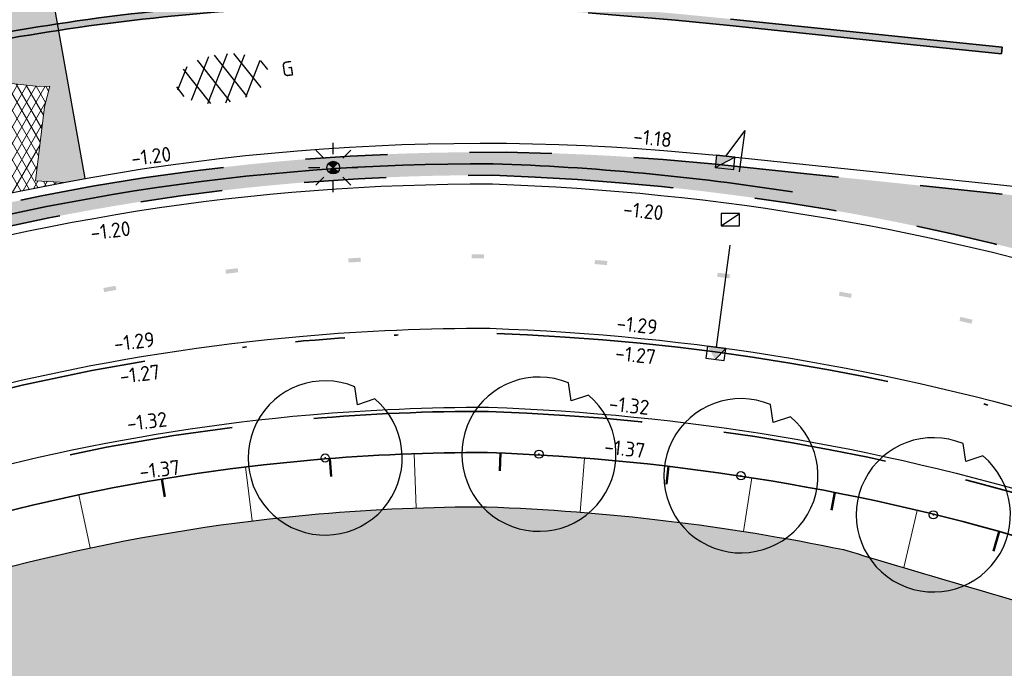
# Model space of a CAD drawing. Header units: metres. Extents: x -1 to 222837, y -2 to 853657.
# Tile 130 of 256: x 110984 to 111008, y 426802 to 426817. Entities that reach past the tile are written whole.
import ezdxf
from ezdxf.enums import TextEntityAlignment as Align

# ---------------------------------------------------------------- set-up
doc = ezdxf.new("R2010")
doc.units = ezdxf.units.M
doc.header["$XCLIPFRAME"] = 0
for name, pattern in [('RI-HWA_KOLKAANSLUITING', [4.3, 2.5, -1.8]), ('VH-AMSTELBAND', [30, 16, -4, 0, -2, 2, -2, 0, -4]), ('VH-OPSLUITBAND_100X200', [16, 8, -2, 4, -2]), ('VH-TROTTOIRBAND_130-150', [15, 5, -2, 2, -2, 2, -2])]:
    doc.linetypes.add(name, pattern=pattern)
doc.layers.add('A- Bestaand water', color=7, linetype='Continuous', true_color=0x5cadff)
for name, color, linetype in [('A-Maatvoering', 30, 'Continuous'), ('N-ONTWERP', 1, 'Continuous'), ('STEDIN BOVENGRONDS', 7, 'Continuous'), ('X-REF', 7, 'Continuous')]:
    doc.layers.add(name, color=color, linetype=linetype)
for name, color, linetype, lineweight in [('B-ALG_BEstaand asfalt', 8, 'Continuous', 5), ('B-OI-RI-GWA_KOLK-S', 30, 'Continuous', 30), ('N-GRN-BOOM', 70, 'Continuous', 25), ('N-GRN-BOOM @ 1', 70, 'Continuous', 25), ('N-WE-GR-BOS-A', 42, 'Continuous', 18), ('N-WE-GR-HAAG-G', 90, 'GR-HAAG1', 35), ('N-WE-GW-BERM-G', 90, 'Continuous', 35), ('N-WE-GW-TALUDARCERING_KORT-G', 90, 'Continuous', 50), ('N-WE-GW-TALUDARCERING_LANG-G', 90, 'Continuous', 18), ('N-WE-RI-HWA_KOLK-S', 150, 'Continuous', 25), ('N-WE-VH-KANTOPSLUITING_OPSLUITBAND_100X200-G VOETPAD', 150, 'VH-OPSLUITBAND_100X200', 35), ('N-WE-VH-KANTOPSLUITING_PLAKBAND-G', 210, 'Continuous', 35), ('N-WE-VH-KANTOPSLUITING_RWSBAND-G', 210, 'VH-TROTTOIRBAND_130-150', 35), ('N-WE-VH-KANTOPSLUITING_VOORKANT OB 100X200', 7, 'Continuous', 25), ('N-WE-VH-KANTOPSLUITING_VOORKANT RIJWIELPADBAND', 7, 'Continuous', 25), ('N-WE-VH-KANTOPSLUITING_VOORKANT RWS-BAND', 7, 'Continuous', 25), ('N-WE-VH-Trottoirband 150x170', 60, 'VH-AMSTELBAND', 35), ('N-WE-VH-VERHARDING_ASFALT-A', 252, 'Continuous', 18), ('N-WE-VH-VERHARDING_ASFALT-S', 7, 'Continuous', 25), ('N-WTR-DAMWAND', 140, 'DAMWAND', 25), ('SLD-n-wm_wegmarkering', 7, 'Continuous', 25), ('X-XX-AL-HOOGTELABEL-T25', 7, 'Continuous', 25)]:
    doc.layers.add(name, color=color, linetype=linetype, lineweight=lineweight)
doc.layers.add('N-WE-RI-HWA_KOLKAANSLUITING-G', color=7, linetype='RI-HWA_KOLKAANSLUITING', lineweight=25, true_color=0x0078f0)
doc.styles.add('NLCS-ISO', font='NLCS-ISO.ttf')
doc.styles.add('NLCS-ISO-ANNOTATIEF-T25', font='NLCS-ISO.ttf', dxfattribs={"height": 2.5})
doc.styles.add('NLCS-ISO-M1000-T25', font='NLCS-ISO.ttf')
doc.linetypes.add('DAMWAND', pattern='A,2.2,-1,[132,ltypeshp.shx,S=0.5,R=0,X=-1,Y=0],3.2', length=6.4)
doc.linetypes.add('GR-HAAG1', pattern='A,6,[176,NLCS.shx,S=0.125,R=0,X=0,Y=0],-2', length=8)
doc.dimstyles.new('NLCS-ANNOTATIEF-T25-PIJL', dxfattribs={"dimtxt": 2.5, "dimasz": 2.5, "dimexe": 2, "dimexo": 2, "dimgap": 0.7, "dimtad": 1, "dimzin": 0, "dimdsep": 46, "dimtxsty": 'NLCS-ISO-ANNOTATIEF-T25', "dimcen": 0, "dimdle": 2, "dimclrd": 256, "dimclre": 256, "dimclrt": 256, "dimadec": 5, "dimazin": 0, "dimtfac": 1, "dimtofl": 0, "dimtmove": 1, "dimatfit": 0, "dimfxl": 2, "dimfxlon": 1, "dimtfillclr": 254, "dimtolj": 1, "dimtzin": 0, "dimlwd": 18, "dimlwe": 18, "dimarcsym": 0})
picture_1 = doc.add_image_def('image1.ecw', size_in_pixel=(400001, 250001))
picture_2 = doc.add_image_def('image2.ecw', size_in_pixel=(120000, 80000))

# ---------------------------------------------------------------- blocks, each defined once
blk = doc.blocks.new('SVH-ASFALT-SO')
at = {"ltscale": 0.1}
for p, q in [((-3.36, 2.17), (-1.83, 4.83)), ((-1.91, 0.69), (0.95, 5.64)), ((2.75, -0.22), (-0.47, 5.37)), ((0, 0), (3.27, 5.66)), ((4.87, 0.12), (1.65, 5.7)), ((2.18, -0.23), (5.32, 5.22)), ((6.7, 0.95), (4.04, 5.55)), ((0.36, -0.07), (-2.31, 4.55)), ((4.66, 0.07), (7.07, 4.25)), ((7.83, 2.99), (7.15, 4.18)), ((-2.72, 1.26), (-3.45, 2.54))]:
    blk.add_line(p, q, dxfattribs=at)
at = {"style": 'NLCS-ISO'}
blk.add_attdef('KLEUR', text='', height=1.8, dxfattribs=at).set_placement((9.49, 2.74), align=Align.MIDDLE_LEFT)
at = {"style": 'NLCS-ISO', "flags": 1}
blk.add_attdef('FUNCTIE', text='', height=1.8, dxfattribs=at).set_placement((0.12, -3.58), align=Align.MIDDLE_CENTER)
blk = doc.blocks.new('*D204')
at = {"layer": 'A-Maatvoering', "linetype": 'Continuous', "lineweight": 18, "transparency": 16777216}
blk.add_line((110972.994, 426805.805), (110971.714, 426808.482), dxfattribs=at)
at = {"layer": 'A-Maatvoering', "transparency": 16777216}
blk.add_solid([(110971.789, 426808.518), (110971.639, 426808.446), (110971.498, 426808.933)], dxfattribs=at)
at = {"layer": 'Defpoints', "color": 0, "transparency": 16777216}
for p in [(110971.498, 426808.933), (110995.228, 426759.316)]:
    blk.add_point(p, dxfattribs=at)
at = {"layer": 'A-Maatvoering', "transparency": 16777216, "insert": (110972.886, 426806.934), "char_height": 0.5, "attachment_point": 5, "rotation": 295.5601, "style": 'NLCS-ISO-ANNOTATIEF-T25'}
blk.add_mtext('\\A1;R55.00', dxfattribs=at)
blk = doc.blocks.new('30')
at = {"layer": 'SLD-n-wm_wegmarkering'}
blk.add_solid([(-0.15, -0.05), (-0.15, 0.05), (0.15, -0.05), (0.15, 0.05)], dxfattribs=at)
blk = doc.blocks.new('*U338')
at = {"layer": 'SLD-n-wm_wegmarkering'}
blk.add_blockref('30', (0.15, 0), dxfattribs=at)
blk = doc.blocks.new('*U339')
at = {"layer": 'SLD-n-wm_wegmarkering', "color": 0, "linetype": 'ByBlock', "lineweight": -2, "transparency": 16777216}
for p, rotation in [((110991.959, 426811.463), 3.587644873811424), ((110994.957, 426811.565), 0.2979285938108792), ((110997.953, 426811.425), 355.5795871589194), ((110988.972, 426811.19), 6.877361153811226), ((111000.936, 426811.117), 352.6354721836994), ((110986.005, 426810.745), 10.16707743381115), ((111003.9, 426810.656), 349.6913572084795), ((111006.837, 426810.044), 346.7472422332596)]:
    blk.add_blockref('*U338', p, dxfattribs=dict(at, rotation=rotation))
blk = doc.blocks.new('B-SRI-KOLK_TROTTOIR-SO')
at = {"color": 0}
blk.add_line((-1.125, 0), (1.125, 1.5), dxfattribs=at)
blk.add_3dface([(-1.125, 0), (1.125, 0), (1.125, 1.5), (-1.125, 1.5)], dxfattribs=at)
blk = doc.blocks.new('N-SRI-KOLK_TROTTOIR-SO')
blk.add_hatch(color=256).paths.add_polyline_path([(1.125, 1.5), (-1.125, 1.5), (-1.125, 0)])
blk.add_line((-1.125, 0), (1.125, 1.5))
at = {"flags": 128}
blk.add_lwpolyline([(-1.125, 0), (1.125, 0), (1.125, 1.5), (-1.125, 1.5)], close=True, dxfattribs=at)
blk = doc.blocks.new('TK in rijwielpadband')
at = {"layer": 'N-WE-RI-HWA_KOLK-S'}
blk.add_hatch(color=256, dxfattribs=at).paths.add_polyline_path([(2.25, 1.5), (0, 1.5), (1.125, 0)])
blk.add_line((1.125, 0), (2.25, 1.5), dxfattribs=at)
at = {"layer": 'N-WE-RI-HWA_KOLK-S', "flags": 128}
blk.add_lwpolyline([(0, 0), (2.25, 0), (2.25, 1.5), (0, 1.5)], close=True, dxfattribs=at)
blk = doc.blocks.new('Lichtmast hergebruik')
h = blk.add_hatch(color=256)
h.dxf.hatch_style = 1
h.paths.add_polyline_path([(-0.58, 0.5), (0, 0), (0.5, 0.58, 0.414214)])
h = blk.add_hatch(color=256)
h.dxf.hatch_style = 1
h.paths.add_polyline_path([(0.58, -0.5), (0, 0), (-0.5, -0.58, 0.414214)])
for p, q in [((0, 1.62), (0, 3)), ((-2.12, 2.12), (-1.15, 1.15)), ((1.15, 1.15), (2.12, 2.12)), ((-3, 0), (-1.62, 0)), ((-2.12, -2.12), (-1.15, -1.15)), ((1.15, -1.15), (2.12, -2.12)), ((1.62, 0), (3, 0)), ((0, -3), (0, -1.62))]:
    blk.add_line(p, q)
at = {"flags": 128}
for points in [[(-0.58, 0.5), (0.58, -0.5)], [(-0.5, -0.58), (0.5, 0.58)]]:
    blk.add_lwpolyline(points, dxfattribs=at)
blk.add_circle((0, 0), 0.77)
at = {"style": 'NLCS-ISO'}
blk.add_attdef('TYPE', text='', height=1.8, dxfattribs=at).set_placement((0, 3), align=Align.BOTTOM_CENTER)
blk = doc.blocks.new('*U2079')
at = {"flags": 128}
blk.add_lwpolyline([(4.824, 5.743), (3.151, 5.173), (2.888, 6.922, 13.158116)], format="xyb", close=True, dxfattribs=at)
blk.add_circle((0, 0), 0.4)
blk.add_point((0, 0))
blk = doc.blocks.new('*U2707')
at = {"layer": 'N-GRN-BOOM @ 1', "xscale": 0.25, "yscale": 0.25, "zscale": 0.25}
blk.add_blockref('*U2079', (110991.392, 426806.663), dxfattribs=at)
blk = doc.blocks.new('*U2708')
at = {"layer": 'N-GRN-BOOM @ 1', "xscale": 0.25, "yscale": 0.25, "zscale": 0.25}
blk.add_blockref('*U2079', (110996.593, 426806.755), dxfattribs=at)
blk = doc.blocks.new('*U2709')
at = {"layer": 'N-GRN-BOOM @ 1', "xscale": 0.25, "yscale": 0.25, "zscale": 0.25}
blk.add_blockref('*U2079', (111001.507, 426806.23), dxfattribs=at)
blk = doc.blocks.new('*U2710')
at = {"layer": 'N-GRN-BOOM @ 1', "xscale": 0.25, "yscale": 0.25, "zscale": 0.25}
blk.add_blockref('*U2079', (111006.189, 426805.28), dxfattribs=at)

msp = doc.modelspace()

# ---------------------------------------------------------------- hatches: boundary and pattern name
at = {"layer": 'A- Bestaand water', "transparency": 33554559}
h = msp.add_hatch(color=256, dxfattribs=at)
edge = h.paths.add_edge_path()
edge.add_arc((111020.0657, 426841.5353), 40.1438, 255.29873, 272.3091)
edge.add_arc((111021.3241, 426819.4406), 18.02, 271.14156, 275.37795)
edge.add_line((111023.013, 426801.4999), (111026.7435, 426801.8511))
edge.add_arc((111030.6781, 426760.0559), 41.98, 93.76434, 95.37795, ccw=False)
edge.add_arc((111028.8398, 426787.9955), 13.98, 84.06802, 93.76434, ccw=False)
edge.add_line((111030.2846, 426801.9006), (111036.0882, 426801.2976))
edge.add_line((111036.0882, 426801.2976), (111046.9715, 426800.1668))
edge.add_line((111046.9715, 426800.1668), (111076.8882, 426796.7578))
edge.add_line((111076.8882, 426796.7578), (111076.8881, 426796.7567))
edge.add_line((111076.8881, 426796.7567), (111081.8747, 426796.2386))
edge.add_arc((111075.2419, 426732.4022), 64.18, 76.898231, 84.068022, ccw=False)
edge.add_arc((111076.7153, 426738.733), 57.68, 64.346362, 76.898231, ccw=False)
edge.add_line((111101.6867, 426790.7274), (111103.0434, 426790.0564))
edge.add_arc((111097.8688, 426779.5872), 11.6782, 43.70064, 63.69829, ccw=False)
edge.add_line((111106.3117, 426787.6556), (111107.1883, 426786.7383))
edge.add_arc((111124.7104, 426800.949), 22.5604, 219.04263, 221.50017)
edge.add_line((111107.8137, 426786), (111104.969, 426786.324))
edge.add_line((111104.969, 426786.324), (111103.361, 426786.502))
edge.add_line((111103.361, 426786.502), (111084.8528, 426788.4754))
edge.add_line((111084.8528, 426788.4754), (110987.746, 426798.804))
edge.add_line((110987.746, 426798.804), (110979.735, 426799.651))
edge.add_line((110979.735, 426799.651), (110974.0208, 426800.3153))
edge.add_arc((110995.2284, 426759.3156), 46.16, 94.97, 117.35081, ccw=False)
edge.add_arc((110995.2284, 426759.3156), 46.16, 89.88631, 94.97, ccw=False)
edge.add_arc((110993.4755, 426753.3481), 52.16, 78.35458, 87.97353, ccw=False)
edge.add_arc((111448.3256, 428290.7392), 1551.2973, 253.3563015, 253.5591269)
edge.add_arc((111014.4254, 426820.7064), 18.5661, 253.87371, 255.82256)
at = {"layer": 'N-ONTWERP', "true_color": 0xa8a8a8, "transparency": 33554687}
h = msp.add_hatch(color=253, dxfattribs=at)
h.dxf.hatch_style = 1
edge = h.paths.add_edge_path()
edge.add_line((111007.8633, 426816.6468), (111005.8037, 426816.8608))
edge.add_line((111005.8037, 426816.8608), (111001.2564, 426817.3332))
edge.add_line((111001.2564, 426817.3332), (110999.9312, 426817.4637))
edge.add_line((110999.9312, 426817.4637), (110997.8067, 426817.6429))
edge.add_line((110997.8067, 426817.6429), (110995.9553, 426817.7643))
edge.add_line((110995.9553, 426817.7643), (110993.7923, 426817.8321))
edge.add_arc((110993.1374, 426762.3955), 55.4405, 89.32314, 98.06544)
edge.add_arc((110993.4416, 426761.0899), 56.776, 98.18454, 106.0033)
edge.add_arc((110993.0956, 426762.4882), 55.3365, 106.05816, 116.23942)
edge.add_arc((110993.0862, 426762.508), 55.3145, 116.23969, 125.91048)
edge.add_arc((110988.6592, 426768.4807), 47.8806, 125.81178, 126.50775)
edge.add_line((110960.1735, 426806.966), (110959.1799, 426806.21))
edge.add_line((110959.1799, 426806.21), (110958.205, 426805.4278))
edge.add_line((110958.205, 426805.4278), (110957.0974, 426804.4863))
edge.add_line((110957.0974, 426804.4863), (110955.9933, 426803.4878))
edge.add_line((110955.9933, 426803.4878), (110955.4517, 426802.9739))
edge.add_line((110955.4517, 426802.9739), (110954.3965, 426801.9265))
edge.add_arc((110979.9438, 426776.3932), 36.1194, 135.01566, 139.54598)
edge.add_line((110952.4595, 426799.8289), (110952.5813, 426799.725))
edge.add_arc((110979.9438, 426776.3932), 35.9594, 135.01617, 139.54598, ccw=False)
edge.add_line((110954.5094, 426801.8132), (110955.5631, 426802.859))
edge.add_line((110955.5631, 426802.859), (110956.1021, 426803.3705))
edge.add_line((110956.1021, 426803.3705), (110957.2029, 426804.366))
edge.add_line((110957.2029, 426804.366), (110958.3069, 426805.3044))
edge.add_line((110958.3069, 426805.3044), (110959.2785, 426806.0839))
edge.add_line((110959.2785, 426806.0839), (110960.2695, 426806.838))
edge.add_arc((110988.6592, 426768.4807), 47.7206, 125.81161, 126.50648, ccw=False)
edge.add_arc((110993.0862, 426762.508), 55.1545, 116.23969, 125.91062, ccw=False)
edge.add_arc((110993.0956, 426762.4882), 55.1765, 106.05816, 116.23942, ccw=False)
edge.add_arc((110993.4413, 426761.091), 56.6149, 98.18463, 106.00323, ccw=False)
edge.add_arc((110993.1374, 426762.3955), 55.2805, 89.32475, 98.06526, ccw=False)
edge.add_line((110993.7888, 426817.6721), (110995.9476, 426817.6045))
edge.add_line((110995.9476, 426817.6045), (110997.7947, 426817.4833))
edge.add_line((110997.7947, 426817.4833), (110999.9166, 426817.3044))
edge.add_line((110999.9166, 426817.3044), (111001.2403, 426817.1741))
edge.add_line((111001.2403, 426817.1741), (111005.7872, 426816.7016))
edge.add_line((111005.7872, 426816.7016), (111007.8467, 426816.4876))
edge.add_line((111007.8467, 426816.4876), (111007.8633, 426816.6468))
at = {"layer": 'N-WE-GR-BOS-A', "transparency": 33554559}
h = msp.add_hatch(dxfattribs=at)
h.set_pattern_fill('AGR-BOSPLANTSOEN', color=102, scale=0.2, style=0, pattern_type=2)
h.set_pattern_definition([(0, (0, 0), (0.2, 0.2), [0.24, -0.16]), (90, (0.12, -0.08), (-0.8, 5e-17), [0.16, -0.24]), (90, (0.32, 0.12), (-0.8, 5e-17), [0.16, -0.24]), (90, (0.52, -0.04), (-0.8, 5e-17), [0.08, -0.32]), (90, (0.72, 0.16), (-0.8, 5e-17), [0.08, -0.32])])
edge = h.paths.add_edge_path()
edge.add_line((111002.5429, 426820.6078), (111002.713, 426822.8274))
edge.add_line((111002.713, 426822.8274), (110999.77, 426822.684))
edge.add_line((110999.77, 426822.684), (110992.334, 426823.455))
edge.add_line((110992.334, 426823.455), (110983.443, 426824.392))
edge.add_line((110983.443, 426824.392), (110983.4645, 426824.4926))
edge.add_line((110983.4645, 426824.4926), (110983.006, 426824.545))
edge.add_line((110983.006, 426824.545), (110982.99, 426824.467))
edge.add_line((110982.99, 426824.467), (110974.998, 426825.312))
edge.add_line((110974.998, 426825.312), (110974.6724, 426825.334))
edge.add_line((110974.6724, 426825.334), (110974.3476, 426825.3664))
edge.add_line((110974.3476, 426825.3664), (110974.024, 426825.409))
edge.add_line((110974.024, 426825.409), (110973.6899, 426825.4641))
edge.add_line((110973.6899, 426825.4641), (110973.3578, 426825.5301))
edge.add_line((110973.3578, 426825.5301), (110973.028, 426825.607))
edge.add_line((110973.028, 426825.607), (110971.312, 426826.055))
edge.add_line((110971.312, 426826.055), (110971.333, 426826.137))
edge.add_line((110971.333, 426826.137), (110970.889, 426826.26))
edge.add_line((110970.889, 426826.26), (110970.851, 426826.169))
edge.add_line((110970.851, 426826.169), (110969.888, 426826.432))
edge.add_line((110969.888, 426826.432), (110969.5576, 426826.5056))
edge.add_line((110969.5576, 426826.5056), (110969.2269, 426826.5779))
edge.add_line((110969.2269, 426826.5779), (110968.896, 426826.649))
edge.add_line((110968.896, 426826.649), (110968.5729, 426826.7172))
edge.add_line((110968.5729, 426826.7172), (110968.2496, 426826.7842))
edge.add_line((110968.2496, 426826.7842), (110967.926, 426826.85))
edge.add_line((110967.926, 426826.85), (110964.895, 426827.023))
edge.add_line((110964.895, 426827.023), (110963.906, 426827.044))
edge.add_line((110963.906, 426827.044), (110962.883, 426826.927))
edge.add_line((110962.883, 426826.927), (110962.92, 426826.708))
edge.add_line((110962.92, 426826.708), (110962.4002, 426826.6024))
edge.add_line((110962.4002, 426826.6024), (110961.885, 426826.4766))
edge.add_line((110961.885, 426826.4766), (110961.375, 426826.331))
edge.add_line((110961.375, 426826.331), (110960.8892, 426826.172))
edge.add_line((110960.8892, 426826.172), (110960.4096, 426825.9949))
edge.add_line((110960.4096, 426825.9949), (110959.937, 426825.8))
edge.add_line((110959.937, 426825.8), (110959.934, 426825.731))
edge.add_line((110959.934, 426825.731), (110958.013, 426824.745))
edge.add_line((110958.013, 426824.745), (110957.9256, 426824.7098))
edge.add_line((110957.9256, 426824.7098), (110957.8319, 426824.6995))
edge.add_line((110957.8319, 426824.6995), (110957.739, 426824.715))
edge.add_line((110957.739, 426824.715), (110957.656, 426824.7536))
edge.add_line((110957.656, 426824.7536), (110957.586, 426824.8126))
edge.add_line((110957.586, 426824.8126), (110957.534, 426824.888))
edge.add_line((110957.534, 426824.888), (110956.9175, 426825.8582))
edge.add_line((110956.9175, 426825.8582), (110953.5863, 426819.347))
edge.add_arc((110952.9453, 426819.6749), 0.72, 243.0999, 332.90524, ccw=False)
edge.add_line((110952.6196, 426819.0328), (110952.0319, 426819.331))
edge.add_line((110952.0319, 426819.331), (110951.707, 426818.745))
edge.add_line((110951.707, 426818.745), (110951.5, 426818.806))
edge.add_line((110951.5, 426818.806), (110951.3657, 426818.5291))
edge.add_line((110951.3657, 426818.5291), (110951.2337, 426818.2511))
edge.add_line((110951.2337, 426818.2511), (110951.104, 426817.972))
edge.add_line((110951.104, 426817.972), (110950.9569, 426817.6477))
edge.add_line((110950.9569, 426817.6477), (110950.8129, 426817.3221))
edge.add_line((110950.8129, 426817.3221), (110950.672, 426816.995))
edge.add_line((110950.672, 426816.995), (110949.016, 426812.838))
edge.add_line((110949.016, 426812.838), (110949.114, 426812.788))
edge.add_line((110949.114, 426812.788), (110947.825, 426809.002))
edge.add_line((110947.825, 426809.002), (110947.7625, 426808.8208))
edge.add_line((110947.7625, 426808.8208), (110947.7005, 426808.6395))
edge.add_line((110947.7005, 426808.6395), (110947.639, 426808.458))
edge.add_line((110947.639, 426808.458), (110947.5927, 426808.3204))
edge.add_line((110947.5927, 426808.3204), (110947.5467, 426808.1828))
edge.add_line((110947.5467, 426808.1828), (110947.501, 426808.045))
edge.add_line((110947.501, 426808.045), (110944.46, 426802.068))
edge.add_line((110944.46, 426802.068), (110942.433, 426797.992))
edge.add_line((110942.433, 426797.992), (110942.341, 426798.026))
edge.add_line((110942.341, 426798.026), (110942.142, 426797.623))
edge.add_line((110942.142, 426797.623), (110942.231, 426797.562))
edge.add_line((110942.231, 426797.562), (110938.607, 426790.408))
edge.add_line((110938.607, 426790.408), (110938.078, 426789.566))
edge.add_line((110938.078, 426789.566), (110935.757, 426786.241))
edge.add_line((110935.757, 426786.241), (110932.9078, 426780.5624))
edge.add_line((110932.9078, 426780.5624), (110933.8516, 426779.7546))
edge.add_arc((110904.7065, 426806.8288), 39.78, 317.10956, 334.34113)
edge.add_arc((110991.2398, 426765.2596), 56.22, 84.06802, 154.34113, ccw=False)
edge.add_line((110997.05, 426821.1786), (111002.5429, 426820.6078))
h = msp.add_hatch(dxfattribs=at)
h.set_pattern_fill('AGR-BOSPLANTSOEN', color=102, scale=0.2, style=0, pattern_type=2)
h.set_pattern_definition([(0, (-0.75, 0), (0.2, 0.2), [0.24, -0.16]), (90, (-0.63, -0.08), (-0.8, 5e-17), [0.16, -0.24]), (90, (-0.43, 0.12), (-0.8, 5e-17), [0.16, -0.24]), (90, (-0.23, -0.04), (-0.8, 5e-17), [0.08, -0.32]), (90, (-0.03, 0.16), (-0.8, 5e-17), [0.08, -0.32])])
edge = h.paths.add_edge_path()
edge.add_arc((110968.1861, 426765.7454), 25.22, 154.76811, 162.68017)
edge.add_line((110944.1096, 426773.2535), (110943.2655, 426773.971))
edge.add_arc((110915.6969, 426791.594), 32.72, 327.41165, 334.76811)
edge.add_line((110945.2951, 426777.646), (110950.335, 426788.341))
edge.add_arc((110986.3196, 426771.3835), 39.78, 126.4355, 154.76811, ccw=False)
edge.add_arc((110995.2284, 426759.3156), 54.78, 84.06802, 126.4355, ccw=False)
edge.add_line((111000.8898, 426813.8022), (111013.3352, 426812.5091))
edge.add_line((111013.3352, 426812.5091), (111013.1526, 426810.7518))
edge.add_arc((111012.8741, 426810.7808), 0.28, 261.11718, 354.06802, ccw=False)
edge.add_arc((111014.4254, 426820.7064), 10.3261, 254.3837, 261.11718, ccw=False)
edge.add_arc((110993.4755, 426753.3481), 60.22, 72.438552, 88.100993)
edge.add_arc((110995.2284, 426759.3156), 54.22, 89.74351, 126.4355)
edge.add_arc((110986.3196, 426771.3835), 39.22, 126.4355, 154.76811)
edge.add_line((110950.8416, 426788.1023), (110945.3723, 426776.4962))
at = {"layer": 'N-WE-VH-VERHARDING_ASFALT-A', "transparency": 33554559}
h = msp.add_hatch(dxfattribs=at)
h.set_pattern_fill('AVH-ASFALT_LAAG2-D', color=256, scale=20, style=0, pattern_type=2)
h.set_pattern_definition([(45, (107770.70876, 433861.11063), (-0.282842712, 0.282842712), []), (45, (107770.94876, 433861.11063), (-0.282842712, 0.282842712), [0.2, -0.1])])
edge = h.paths.add_edge_path()
edge.add_arc((110991.2398, 426765.2596), 56, 97.18922, 142.8349)
edge.add_line((110946.6135, 426799.09), (110950.2267, 426797.6116))
edge.add_line((110950.2267, 426797.6116), (110951.906, 426799.4962))
edge.add_line((110951.906, 426799.4962), (110951.9626, 426799.5357))
edge.add_arc((110952.1452, 426799.3649), 0.25, 47.39928, 136.92271, ccw=False)
edge.add_line((110952.3144, 426799.549), (110952.3422, 426799.5234))
edge.add_arc((110952.173, 426799.3394), 0.25, -36.91725, 47.39928, ccw=False)
edge.add_line((110952.3729, 426799.1892), (110952.2437, 426799.06))
edge.add_line((110952.2437, 426799.06), (110951.0301, 426797.28))
edge.add_line((110951.0301, 426797.28), (110952.1898, 426796.8041))
edge.add_arc((110952.2656, 426796.9891), 0.2, 153.19083, 247.70946, ccw=False)
edge.add_line((110952.0871, 426797.0793), (110954.031, 426800.926))
edge.add_line((110954.031, 426800.926), (110956.053, 426804.944))
edge.add_line((110956.053, 426804.944), (110956.171, 426805.1693))
edge.add_line((110956.171, 426805.1693), (110956.2914, 426805.3933))
edge.add_line((110956.2914, 426805.3933), (110956.4142, 426805.616))
edge.add_line((110956.4142, 426805.616), (110956.5394, 426805.8374))
edge.add_line((110956.5394, 426805.8374), (110956.667, 426806.0574))
edge.add_line((110956.667, 426806.0574), (110956.797, 426806.276))
edge.add_line((110956.797, 426806.276), (110956.914, 426806.4682))
edge.add_line((110956.914, 426806.4682), (110957.0327, 426806.6593))
edge.add_line((110957.0327, 426806.6593), (110957.1533, 426806.8492))
edge.add_line((110957.1533, 426806.8492), (110957.2758, 426807.038))
edge.add_line((110957.2758, 426807.038), (110957.4, 426807.2256))
edge.add_line((110957.4, 426807.2256), (110957.526, 426807.412))
edge.add_line((110957.526, 426807.412), (110958, 426808.104))
edge.add_line((110958, 426808.104), (110958.3512, 426808.539))
edge.add_line((110958.3512, 426808.539), (110958.7142, 426808.9641))
edge.add_line((110958.7142, 426808.9641), (110959.0888, 426809.3791))
edge.add_line((110959.0888, 426809.3791), (110959.4746, 426809.7836))
edge.add_line((110959.4746, 426809.7836), (110959.8715, 426810.1773))
edge.add_line((110959.8715, 426810.1773), (110960.279, 426810.56))
edge.add_line((110960.279, 426810.56), (110960.6992, 426810.9333))
edge.add_line((110960.6992, 426810.9333), (110961.1296, 426811.2949))
edge.add_line((110961.1296, 426811.2949), (110961.5698, 426811.6444))
edge.add_line((110961.5698, 426811.6444), (110962.0195, 426811.9816))
edge.add_line((110962.0195, 426811.9816), (110962.4783, 426812.3062))
edge.add_line((110962.4783, 426812.3062), (110962.946, 426812.618))
edge.add_line((110962.946, 426812.618), (110963.2798, 426812.8448))
edge.add_line((110963.2798, 426812.8448), (110963.6178, 426813.0652))
edge.add_line((110963.6178, 426813.0652), (110963.96, 426813.279))
edge.add_line((110963.96, 426813.279), (110964.2444, 426813.4499))
edge.add_line((110964.2444, 426813.4499), (110964.5314, 426813.6162))
edge.add_line((110964.5314, 426813.6162), (110964.821, 426813.778))
edge.add_line((110964.821, 426813.778), (110964.9974, 426813.8555))
edge.add_line((110964.9974, 426813.8555), (110965.04, 426813.884))
edge.add_line((110965.04, 426813.884), (110965.4488, 426814.1109))
edge.add_line((110965.4488, 426814.1109), (110965.863, 426814.3278))
edge.add_line((110965.863, 426814.3278), (110966.2824, 426814.5344))
edge.add_line((110966.2824, 426814.5344), (110966.7068, 426814.7306))
edge.add_line((110966.7068, 426814.7306), (110967.1359, 426814.9164))
edge.add_line((110967.1359, 426814.9164), (110967.5693, 426815.0915))
edge.add_line((110967.5693, 426815.0915), (110968.007, 426815.256))
edge.add_line((110968.007, 426815.256), (110968.3824, 426815.3874))
edge.add_line((110968.3824, 426815.3874), (110968.7605, 426815.511))
edge.add_line((110968.7605, 426815.511), (110969.1411, 426815.6266))
edge.add_line((110969.1411, 426815.6266), (110969.524, 426815.7343))
edge.add_line((110969.524, 426815.7343), (110969.909, 426815.8339))
edge.add_line((110969.909, 426815.8339), (110970.2961, 426815.9255))
edge.add_line((110970.2961, 426815.9255), (110970.685, 426816.009))
edge.add_line((110970.685, 426816.009), (110971.492, 426816.182))
edge.add_line((110971.492, 426816.182), (110971.958, 426816.27))
edge.add_line((110971.958, 426816.27), (110972.426, 426816.3461))
edge.add_line((110972.426, 426816.3461), (110972.8959, 426816.4105))
edge.add_line((110972.8959, 426816.4105), (110973.3672, 426816.4629))
edge.add_line((110973.3672, 426816.4629), (110973.8396, 426816.5034))
edge.add_line((110973.8396, 426816.5034), (110974.313, 426816.532))
edge.add_line((110974.313, 426816.532), (110974.8178, 426816.5493))
edge.add_line((110974.8178, 426816.5493), (110975.323, 426816.553))
edge.add_line((110975.323, 426816.553), (110975.828, 426816.5431))
edge.add_line((110975.828, 426816.5431), (110976.3326, 426816.5196))
edge.add_line((110976.3326, 426816.5196), (110976.8364, 426816.4826))
edge.add_line((110976.8364, 426816.4826), (110977.339, 426816.432))
edge.add_line((110977.339, 426816.432), (110982.027, 426815.941))
edge.add_line((110982.027, 426815.941), (110982.845, 426815.86))
edge.add_line((110982.845, 426815.86), (110984.431, 426815.694))
edge.add_line((110984.431, 426815.694), (110984.697, 426815.701))
edge.add_line((110984.697, 426815.701), (110984.56, 426815.202))
edge.add_line((110984.56, 426815.202), (110984.3409, 426813.3988))
edge.add_line((110984.3409, 426813.3988), (110985.0189, 426813.3597))
edge.add_line((110985.0189, 426813.3597), (110985.548, 426813.4569))
edge.add_line((110985.548, 426813.4569), (110984.2316, 426820.8193))
h = msp.add_hatch(dxfattribs=at)
h.set_pattern_fill('AVH-ASFALT', color=256, style=0, pattern_type=2)
h.set_pattern_definition([(60, (107770.70876, 433861.11063), (-0.173205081, 0.1), []), (120, (107770.70876, 433861.11063), (-0.173205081, -0.1), [])])
h.paths.add_polyline_path([(110985.0189, 426813.3597), (110984.9265, 426813.367), (110984.788, 426813.376), (110984.3409, 426813.3988), (110984.56, 426815.202), (110984.697, 426815.701), (110984.431, 426815.694), (110982.845, 426815.86), (110982.027, 426815.941), (110977.339, 426816.432), (110976.8364, 426816.4826), (110976.3326, 426816.5196), (110975.828, 426816.5431), (110975.323, 426816.553), (110974.8178, 426816.5493), (110974.313, 426816.532), (110973.8396, 426816.5034), (110973.3672, 426816.4629), (110972.8959, 426816.4105), (110972.426, 426816.3461), (110971.958, 426816.27), (110971.492, 426816.182), (110970.685, 426816.009), (110970.2961, 426815.9255), (110969.909, 426815.8339), (110969.524, 426815.7343), (110969.1411, 426815.6266), (110968.7605, 426815.511), (110968.3824, 426815.3874), (110968.007, 426815.256), (110967.5693, 426815.0915), (110967.1359, 426814.9164), (110966.7068, 426814.7306), (110966.2824, 426814.5344), (110965.863, 426814.3278), (110965.4488, 426814.1109), (110965.04, 426813.884), (110964.9974, 426813.8555), (110964.821, 426813.778), (110964.5314, 426813.6162), (110964.2444, 426813.4499), (110963.96, 426813.279), (110963.6178, 426813.0652), (110963.2798, 426812.8448), (110962.946, 426812.618), (110962.4783, 426812.3062), (110962.0195, 426811.9816), (110961.5698, 426811.6444), (110961.1296, 426811.2949), (110960.6992, 426810.9333), (110960.279, 426810.56), (110959.8715, 426810.1773), (110959.4746, 426809.7836), (110959.0888, 426809.3791), (110958.7142, 426808.9641), (110958.3512, 426808.539), (110958, 426808.104), (110957.526, 426807.412), (110957.4, 426807.2256), (110957.2758, 426807.038), (110957.1533, 426806.8492), (110957.0327, 426806.6593), (110956.914, 426806.4682), (110956.797, 426806.276), (110956.667, 426806.0574), (110956.5394, 426805.8374), (110956.4142, 426805.616), (110956.2914, 426805.3933), (110956.171, 426805.1693), (110956.053, 426804.944), (110954.031, 426800.926), (110952.0871, 426797.0793, 0.4375058), (110952.1898, 426796.8041), (110954.0277, 426796.0506), (110953.897, 426795.83), (110953.7229, 426795.5442), (110953.5449, 426795.2609), (110953.363, 426794.98), (110951.551, 426792.233), (110951, 426791.402), (110950.9344, 426791.2894), (110950.87, 426791.1761), (110950.807, 426791.062), (110950.745, 426790.9467), (110950.6843, 426790.8307), (110950.625, 426790.714), (110946.233, 426782.009), (110942.929, 426775.478), (110940.3877, 426770.4607, 0.0669852), (110945.0961, 426777.7398), (110950.136, 426788.4348, -0.124258), (110962.5629, 426803.5645, -0.1127769)])

# ---------------------------------------------------------------- linework, layer by layer
at = {"flags": 128}
msp.add_lwpolyline([(110984.2316, 426820.8193), (110985.548, 426813.4569)], dxfattribs=at)
at = {"layer": 'B-ALG_BEstaand asfalt', "flags": 128}
msp.add_lwpolyline([(110982.845, 426815.86), (110984.431, 426815.694), (110984.697, 426815.701), (110984.56, 426815.202), (110984.3409, 426813.3988), (110984.788, 426813.376), (110984.9265, 426813.367), (110985.0189, 426813.3597)], dxfattribs=at)
at = {"layer": 'N-WE-GR-HAAG-G', "flags": 128}
msp.add_lwpolyline([(111002.7587, 426813.1316, 0.030252), (110995.4764, 426813.815, 0.1614999), (110962.8599, 426803.1622, 0.124258), (110950.5883, 426788.2216), (110947.9738, 426782.6735)], format="xyb", dxfattribs=at)
at = {"layer": 'N-WE-GW-BERM-G', "flags": 128}
msp.add_lwpolyline([(110953.8135, 426774.169), (110954.2899, 426778.3636, -0.082001), (110955.1801, 426781.4977), (110956.9385, 426785.2291, -0.124258), (110967.0292, 426797.5145, -0.1381634), (110991.115, 426806.617, -0.0223016), (110995.3447, 426806.7954, -0.0649376), (111008.9907, 426804.5281, 0.0973574), (111023.5842, 426803.0603)], format="xyb", dxfattribs=at)
at = {"layer": 'N-WE-GW-TALUDARCERING_KORT-G'}
for p, q in [((110995.6393, 426806.3483), (110995.6571, 426806.7836)), ((110991.5378, 426806.215), (110991.5036, 426806.6492)), ((110999.6934, 426806.0268), (110999.7445, 426806.4594)), ((110987.4927, 426805.7196), (110987.421, 426806.1493)), ((111003.711, 426805.3956), (111003.795, 426805.823)), ((111007.6541, 426804.3993), (111007.787, 426804.8776))]:
    msp.add_line(p, q, dxfattribs=at)
at = {"layer": 'N-WE-GW-TALUDARCERING_LANG-G'}
for p, q in [((110993.6038, 426805.447), (110993.5573, 426806.7661)), ((110989.6174, 426805.1333), (110989.4569, 426806.4435)), ((110997.5995, 426805.3448), (110997.7039, 426806.6607)), ((111001.571, 426804.876), (111001.7758, 426806.18)), ((110985.673, 426804.4757), (110985.3998, 426805.7671)), ((111005.4672, 426803.9978), (111005.7967, 426805.3894))]:
    msp.add_line(p, q, dxfattribs=at)
at = {"layer": 'N-WE-RI-HWA_KOLKAANSLUITING-G', "flags": 128}
for points in [[(111000.9161, 426809.3555), (111001.6087, 426814.6225)], [(111001.1383, 426813.9976), (111001.6087, 426814.6225)]]:
    msp.add_lwpolyline(points, dxfattribs=at)
at = {"layer": 'N-WE-VH-KANTOPSLUITING_OPSLUITBAND_100X200-G VOETPAD', "flags": 128}
msp.add_lwpolyline([(110954.017, 426781.3754), (110956.0339, 426785.6554, -0.124258), (110966.4353, 426798.319, -0.1381634), (110991.0284, 426807.6133, -0.0223855), (110995.3634, 426807.7954, -0.0684551), (111009.9941, 426805.2635, 0.0027338), (111010.1632, 426805.216, 0.0908401), (111023.4539, 426804.0525), (111026.5092, 426804.3401, -0.0070408), (111027.7579, 426804.4399, -0.0423334), (111030.543, 426804.3872), (111036.3465, 426803.7842), (111082.1641, 426799.0236, -0.0312943), (111090.425, 426797.6387, -0.0548905), (111102.9136, 426793.2443), (111104.2898, 426792.5637, -0.0873621), (111108.3362, 426789.5898), (111109.2899, 426788.5918, 0.0360859), (111113.0852, 426785.1546), (111114.0843, 426784.373), (111115.7703, 426783.0542), (111119.6694, 426779.9535, 0.013242), (111120.326, 426779.4591), (111120.7266, 426779.1738, -0.0934977), (111129.5836, 426769.9558, -0.0362088), (111133.8282, 426762.3064), (111135.9722, 426757.683, -0.0249223), (111137.2603, 426754.4985), (111144.9884, 426732.2657, 0.0120121), (111145.7558, 426730.218), (111146.1249, 426729.3008, 0.0129063), (111146.443, 426728.5656), (111147.9195, 426725.3815), (111148.4665, 426724.2021), (111149.8895, 426721.1333), (111151.4124, 426717.8493), (111152.9309, 426714.5746, 0.0325354), (111159.4987, 426702.531), (111169.0215, 426687.486, -0.0325354), (111174.9022, 426676.7024), (111179.0899, 426667.6717), (111182.6916, 426659.9047, -0.104453), (111184.0329, 426654.0724), (111184.2625, 426641.2478, 0.104453), (111185.7002, 426634.9965), (111185.9077, 426634.5491)], format="xyb", dxfattribs=at)
at = {"layer": 'N-WE-VH-KANTOPSLUITING_PLAKBAND-G', "flags": 128}
for points in [[(110993.7923, 426817.8321, 0.038164), (110985.3588, 426817.2876, 0.034129), (110977.7888, 426815.6655, 0.0444534)], [(110977.8331, 426815.5118, -0.0341283), (110985.3815, 426817.1292, -0.0381562), (110993.7888, 426817.6721)]]:
    msp.add_lwpolyline(points, format="xyb", dxfattribs=at)
msp.add_lwpolyline([(110997.7947, 426817.4833), (110999.9166, 426817.3044), (111001.2403, 426817.1741), (111005.7872, 426816.7016), (111007.8467, 426816.4876), (111007.8633, 426816.6468), (111005.8037, 426816.8608), (111001.2564, 426817.3332)], dxfattribs=at)
at = {"layer": 'N-WE-VH-KANTOPSLUITING_RWSBAND-G', "flags": 128}
for points in [[(110934.4493, 426780.4126, 0.0697128), (110940.5638, 426789.6035, -0.3166094), (110997.05, 426821.1786), (111007.0846, 426820.1359), (111011.2468, 426819.7035)], [(110942.8309, 426773.3089, 0.0381686), (110945.2951, 426777.646), (110950.335, 426788.341, -0.124258), (110962.6936, 426803.3875, -0.1869981), (111000.8898, 426813.8022), (111013.3352, 426812.5091), (111013.1526, 426810.7518, -0.4293798), (111012.8309, 426810.5041, -0.0293888), (111011.6456, 426810.7615, 0.0684469), (110995.4711, 426813.535, 0.1614811), (110963.0262, 426802.937, 0.124258), (110950.8416, 426788.1023), (110948.8247, 426783.8223)]]:
    msp.add_lwpolyline(points, format="xyb", dxfattribs=at)
at = {"layer": 'N-WE-VH-KANTOPSLUITING_VOORKANT OB 100X200', "flags": 128}
msp.add_lwpolyline([(110953.9266, 426781.418), (110955.9435, 426785.698, -0.124258), (110966.3759, 426798.3994, -0.1381634), (110991.0197, 426807.7129, -0.0223937), (110995.3652, 426807.8954, -0.0650198), (111009.3098, 426805.5808, 0.0973574), (111023.4811, 426804.1555)], format="xyb", dxfattribs=at)
at = {"layer": 'N-WE-VH-KANTOPSLUITING_VOORKANT RIJWIELPADBAND', "flags": 128}
msp.add_lwpolyline([(110952.1898, 426782.2365), (110954.2067, 426786.5165, -0.124258), (110965.2355, 426799.9441, -0.1381634), (110990.8534, 426809.6257, -0.0225452), (110995.4012, 426809.8153, -0.0651554), (111009.8668, 426807.4182, 0.0973574), (111023.3011, 426806.067)], format="xyb", dxfattribs=at)
at = {"layer": 'N-WE-VH-KANTOPSLUITING_VOORKANT RWS-BAND', "flags": 128}
for points in [[(110847.5055, 426772.6313), (110900.5174, 426767.0487, 0.3169914), (110940.7621, 426789.5083, -0.3166094), (110997.0273, 426820.9597), (111007.4046, 426819.8815), (111027.4729, 426817.7963), (111088.029, 426811.5043, -0.1033162), (111116.0716, 426802.539, -0.0084798), (111118.167, 426801.3049, -0.0291658), (111124.3225, 426797.1573, -0.1114675), (111143.6689, 426772.0344), (111148.6442, 426761.3052), (111155.0361, 426750.4923), (111159.5907, 426740.6704), (111167.1636, 426724.3397), (111170.9843, 426716.1004), (111194.9636, 426664.3897), (111198.9736, 426655.7422), (111206.8489, 426638.7594, 0.0606981), (111213.6256, 426627.8404, 0.0298473), (111217.9876, 426622.4097, 0.0606981), (111227.1879, 426613.4374), (111238.6806, 426604.6715)], [(110937.8216, 426757.5897), (110936.3935, 426759.9725, -0.3579007), (110937.5126, 426767.5041, 0.0989507), (110945.0961, 426777.7398), (110950.136, 426788.4348, -0.124258), (110962.5629, 426803.5645, -0.1869981), (111000.9125, 426814.0211), (111013.5767, 426812.7052), (111013.3714, 426810.7291, -0.4293798), (111012.7969, 426810.2868, -0.029478), (111011.5828, 426810.5506, 0.0684492), (110995.467, 426813.315, 0.1614661), (110963.1568, 426802.76, 0.124258), (110951.0406, 426788.0085), (110949.0237, 426783.7285)]]:
    msp.add_lwpolyline(points, format="xyb", dxfattribs=at)
at = {"layer": 'N-WE-VH-Trottoirband 150x170', "ltscale": 0.6, "flags": 128}
msp.add_lwpolyline([(110952.2983, 426782.1853), (110954.3152, 426786.4653, -0.124258), (110965.3068, 426799.8476, -0.1381634), (110990.8638, 426809.5061, -0.022536), (110995.399, 426809.6953, -0.0651472), (111009.832, 426807.3034, 0.0973574), (111023.3124, 426805.9475), (111026.3311, 426806.2317, -0.0070408), (111027.6331, 426806.3358, -0.0423334), (111030.7393, 426806.2771), (111036.5429, 426805.674), (111082.3604, 426800.9134, -0.0312943), (111090.8557, 426799.4892, -0.0549784), (111103.7564, 426794.9473), (111105.1324, 426794.2666, -0.0873621), (111109.7098, 426790.9025), (111110.6635, 426789.9045, 0.0360859), (111114.2558, 426786.6511), (111115.2549, 426785.8696), (111116.953, 426784.5413), (111120.8521, 426781.4405, 0.013242), (111121.4283, 426781.0066), (111121.8289, 426780.7213, -0.0934977), (111131.1739, 426770.9954, -0.0362088), (111135.5519, 426763.1057), (111137.6958, 426758.4823, -0.0249223), (111139.0549, 426755.1223), (111146.783, 426732.8896, 0.0120121), (111147.5184, 426730.9273), (111147.8875, 426730.0101, 0.0129063), (111148.1667, 426729.3649), (111149.6432, 426726.1808), (111150.1901, 426725.0014), (111151.6132, 426721.9327), (111153.1866, 426718.5397), (111154.6546, 426715.3739, 0.0085184), (111156.1942, 426712.1968)], format="xyb", dxfattribs=at)
at = {"layer": 'N-WTR-DAMWAND', "flags": 128}
msp.add_lwpolyline([(110954.9154, 426771.8575), (110955.6912, 426778.7387, -0.082001), (110956.2253, 426780.6192), (110958.1326, 426784.6664, -0.124258), (110967.8131, 426796.4525, -0.1381634), (110991.2294, 426805.302, -0.0221854), (110995.32, 426805.4755, -0.0419952), (111004.0043, 426804.4344, 0.000885), (111009.2685, 426802.8708, 0.0866665), (111023.013, 426801.4999), (111026.7435, 426801.8511, -0.0070408), (111027.922, 426801.9453, -0.0423334), (111030.2846, 426801.9006), (111036.0882, 426801.2976), (111046.9715, 426800.1668), (111076.9929, 426796.7458), (111081.8747, 426796.2386, -0.0312943), (111089.7903, 426794.9116, -0.0548227), (111101.6867, 426790.7274), (111103.0485, 426790.0539, -0.0873621), (111106.3119, 426787.6553), (111107.1883, 426786.7383, 0.0628428), (111111.2676, 426782.831), (111112.2668, 426782.0494), (111113.988, 426780.7031, -0.0050172), (111117.2811, 426778.0736), (111118.588, 426777.0752, -0.0539134), (111126.6373, 426768.0298, -0.0362088), (111130.6348, 426760.8255), (111132.7788, 426756.2022, -0.0195201), (111133.709, 426753.9719), (111135.5646, 426750.0262), (111142.0886, 426731.2578, 0.0120121), (111142.9078, 426729.0719), (111143.2768, 426728.1547, 0.0126475), (111143.6498, 426727.2916), (111143.6998, 426727.1784)], format="xyb", dxfattribs=at)

# ---------------------------------------------------------------- block references
at = {"layer": 'B-OI-RI-GWA_KOLK-S', "xscale": 0.1999999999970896, "yscale": 0.1999999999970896, "zscale": 0.1999999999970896}
msp.add_blockref('B-SRI-KOLK_TROTTOIR-SO', (111001.248, 426812.305, -1.265), dxfattribs=at)
msp.add_blockref('B-SRI-KOLK_TROTTOIR-SO', (111001.248, 426812.305, -1.265), dxfattribs=at)
at = {"layer": 'N-GRN-BOOM'}
for name in ['*U2708', '*U2707', '*U2709', '*U2710']:
    msp.add_blockref(name, (0, 0), dxfattribs=at)
at = {"layer": 'N-WE-RI-HWA_KOLK-S', "xscale": 0.2, "yscale": 0.2, "zscale": 0.2, "rotation": 354.0680217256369}
msp.add_blockref('N-SRI-KOLK_TROTTOIR-SO', (111001.1073, 426813.6992), dxfattribs=at)
at = {"layer": 'N-WE-RI-HWA_KOLK-S', "color": 1, "xscale": 0.2, "yscale": 0.2, "zscale": 0.2, "rotation": 352.6060362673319}
msp.add_blockref('TK in rijwielpadband', (111000.6543, 426809.0869), dxfattribs=at)
at = {"layer": 'N-WE-VH-VERHARDING_ASFALT-S', "xscale": 0.2, "yscale": 0.2, "zscale": 0.2, "rotation": 8.46650738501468}
msp.add_blockref('SVH-ASFALT-SO', (110988.538, 426815.2812), dxfattribs=at).add_auto_attribs({'KLEUR': 'G'})
at = {"layer": 'SLD-n-wm_wegmarkering'}
msp.add_blockref('*U339', (0, 0), dxfattribs=at)
at = {"layer": 'STEDIN BOVENGRONDS', "color": 1, "xscale": 0.2, "yscale": 0.2, "zscale": 0.2}
msp.add_blockref('Lichtmast hergebruik', (110991.59, 426813.7213), dxfattribs=at)

# ---------------------------------------------------------------- texts
at = {"layer": 'X-XX-AL-HOOGTELABEL-T25', "char_height": 0.36, "attachment_point": 1, "style": 'NLCS-ISO-M1000-T25'}
for s, insert, rotation in [('\\pt0.72;-1.18', (110998.9118, 426814.6704), 353.76163), ('\\pt0.72;-1.20', (110986.6505, 426814.1171), 6.98587), ('\\pt0.72;-1.20', (110998.6667, 426812.8995), 353.76163), ('\\pt0.72;-1.20', (110985.6617, 426812.3085), 6.98587), ('\\pt0.72,2.52;-1.29', (110998.5068, 426810.1246), 353.76163), ('\\pt0.72;-1.29', (110986.2303, 426809.6094), 6.98587), ('\\pt0.72;-1.27', (110998.4752, 426809.3996), 353.76163), ('\\pt0.72;-1.27', (110986.3723, 426808.8214), 6.98587), ('\\pt0.72;-1.32', (110998.3174, 426808.1702), 353.76163), ('\\pt0.72;-1.32', (110986.5459, 426807.6708), 6.98587), ('\\pt0.72;-1.37', (110998.2087, 426807.1231), 353.76163), ('\\pt0.72;-1.37', (110986.8529, 426806.501), 6.98587)]:
    msp.add_mtext_dynamic_manual_height_columns(s, width=2.935624, gutter_width=2.5, heights=[0], dxfattribs=dict(at, insert=insert, rotation=rotation))

# ---------------------------------------------------------------- dimensions: what is measured, and where the dimension line sits
at = {"layer": 'A-Maatvoering'}
dim = msp.add_radius_dim(center=(110995.2284, 426759.3156, -0.11), mpoint=(110971.4982, 426808.9329, -0.11), dimstyle='NLCS-ANNOTATIEF-T25-PIJL', dxfattribs=at)
dim.commit()
dim.dimension.update_dxf_attribs({"geometry": '*D204', "text_midpoint": (110972.5345, 426806.7661, -0.11), "dimtype": 164})

# ---------------------------------------------------------------- pictures from other files: only their frames are drawn
at = {"layer": 'X-REF'}
image = msp.add_image(picture_1, insert=(100000.0001, 424999.9001), size_in_units=(40000, 25000.0375), dxfattribs=at)
image.set_boundary_path([(93497.8255, 208977.5368), (156894.5073, 250000.5)])
image = msp.add_image(picture_2, insert=(109499.5231, 424999.9595), size_in_units=(6001.8618, 4001.2412), dxfattribs=at)
image.dxf.flags = 7

doc.saveas('drawing.dxf')
